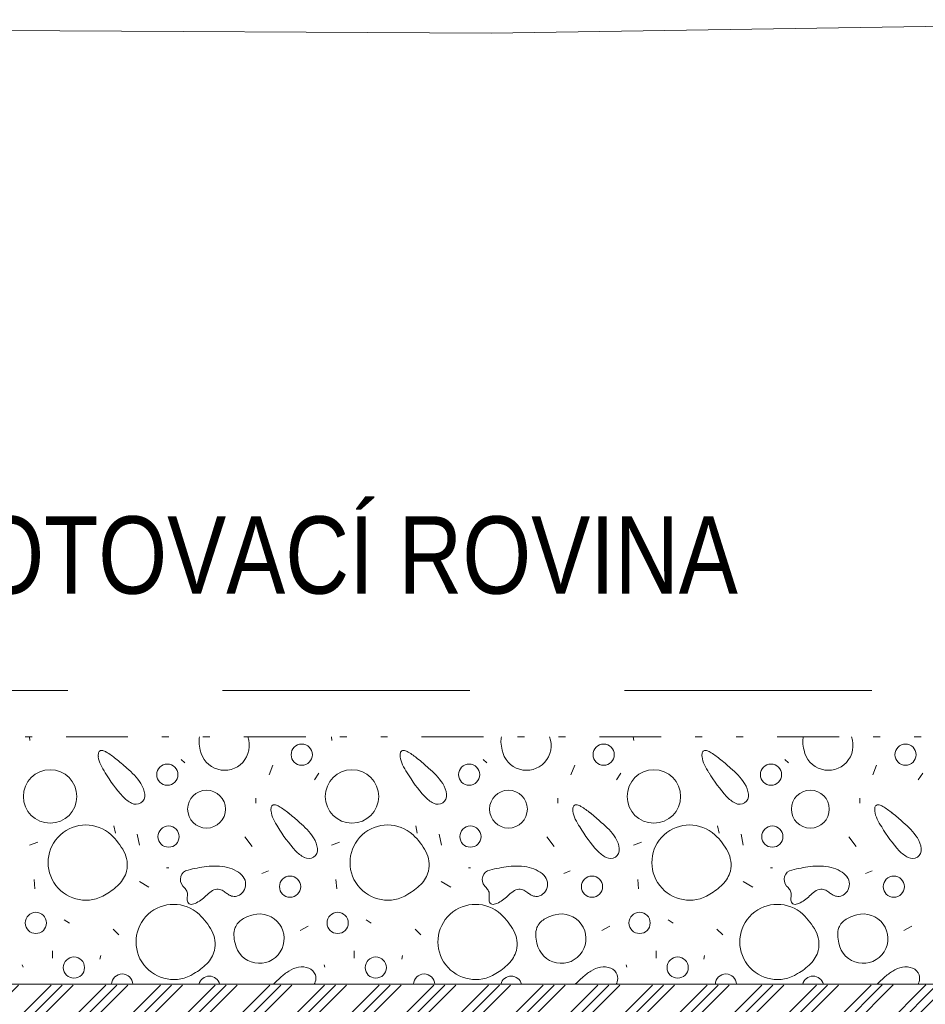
# Model space of a CAD drawing. Header units: millimetres. Extents: x -479461597 to -478645968, y -1101060132 to -1100898045.
# Tile 89 of 145: x -478999979 to -478997050, y -1101056786 to -1101053603. Entities that reach past the tile are written whole.
import ezdxf

# ---------------------------------------------------------------- set-up
doc = ezdxf.new("R2010")
doc.units = ezdxf.units.MM
doc.header["$MEASUREMENT"] = 0
for name, pattern in [('Wipeout_Contour', [1000, 0, -1000]), ('Čerchovaná se dvěma tečkami', [575, 200, -110, 22.5, -110, 22.5, -110]), ('Čárkovaná L', [1300, 800, -500])]:
    doc.linetypes.add(name, pattern=pattern)
doc.layers.add('Anotace - SP_Pero_č.__2', color=7, linetype='Continuous', lineweight=20)
doc.layers.add('Konstrukce - základy podsyp_Pero_č.__96', color=124, linetype='Continuous', lineweight=13)
for name, color, linetype in [('Bourané_2D prvky - vyplně', 7, 'Continuous'), ('Kóty - SP', 7, 'Continuous'), ('Situace - terén PT', 7, 'Continuous')]:
    doc.layers.add(name, color=color, linetype=linetype)
for name, color, linetype, lineweight, true_color in [('Bourané_2D prvky - vyplně_Pero_č.__40', 7, 'Continuous', 13, 0xc9ca94), ('Bourané_Konstrukce - základy výkop_Pero_č.__109', 7, 'Continuous', 13, 0x6da3d7), ('Kóty - SP_Pero_č.__25', 7, 'Continuous', 13, 0x1a4f6e), ('Kóty - SP_Pero_č.__45', 7, 'Continuous', 13, 0x1a4f6e), ('Kóty - SP_Pero_č.__85', 7, 'Continuous', 13, 0x1a4f6e), ('Situace - terén HTU_Pero_č.__186', 7, 'Continuous', 20, 0x7b0011), ('Situace - terén PT_Pero_č.__190', 7, 'Continuous', 20, 0x6d6f03)]:
    doc.layers.add(name, color=color, linetype=linetype, lineweight=lineweight, true_color=true_color)
doc.styles.add('GENERATED_STYLE_5', font='txt')
doc.dimstyles.new('GENERATED_STYLE__1', dxfattribs={"dimtxt": 275, "dimasz": 228, "dimexe": 0.18, "dimexo": 400, "dimgap": 0.09, "dimtad": 1, "dimtih": 1, "dimtoh": 1, "dimdec": 0, "dimzin": 0, "dimdsep": 46, "dimtxsty": 'GENERATED_STYLE_5', "dimblk": 'ARROWHEAD_6', "dimblk1": 'ARROWHEAD_6', "dimblk2": 'ARROWHEAD_6', "dimcen": 0.09, "dimclrd": 256, "dimclre": 256, "dimclrt": 256, "dimazin": 0, "dimtfac": 1, "dimtdec": 4, "dimtmove": 0, "dimatfit": 3, "dimfxl": 1, "dimtolj": 1, "dimtzin": 0, "dimarcsym": 0})

# ---------------------------------------------------------------- blocks, each defined once
blk = doc.blocks.new('*X114', base_point=(-479016584.6, -1101055471.5))
at = {"layer": 'Bourané_2D prvky - vyplně_Pero_č.__40', "color": 9, "linetype": 'Continuous', "lineweight": 13, "true_color": 0xc9ca94}
for p, q in [((-478999945.4, -1101055933.3), (-478999946.9, -1101055921.5)), ((-478998969, -1101055933.3), (-478998970.5, -1101055921.5)), ((-478997992.7, -1101055933.3), (-478997994.2, -1101055921.5)), ((-478999456.1, -1101055994.2), (-478999444.3, -1101056006)), ((-478999160.1, -1101056013.1), (-478999171.9, -1101056043.9)), ((-478998479.8, -1101055994.2), (-478998468, -1101056006)), ((-478998183.7, -1101056013.1), (-478998195.6, -1101056043.9)), ((-478997503.5, -1101055994.2), (-478997491.7, -1101056006)), ((-478997207.4, -1101056013.1), (-478997219.3, -1101056043.9)), ((-478999025.1, -1101056060.5), (-478999010.8, -1101056039.2)), ((-478998048.7, -1101056060.5), (-478998034.5, -1101056039.2)), ((-478997072.4, -1101056060.5), (-478997058.2, -1101056039.2)), ((-478999214.5, -1101056119.7), (-478999214.5, -1101056136.3)), ((-478998238.2, -1101056119.7), (-478998238.2, -1101056136.3)), ((-478997261.9, -1101056119.7), (-478997261.9, -1101056136.3)), ((-478999674, -1101056209.7), (-478999669.3, -1101056233.4)), ((-478998697.7, -1101056209.7), (-478998693, -1101056233.4)), ((-478997721.4, -1101056209.7), (-478997716.7, -1101056233.4)), ((-478999598.3, -1101056235.8), (-478999591.1, -1101056271.3)), ((-478998621.9, -1101056235.8), (-478998614.8, -1101056271.3)), ((-478997645.6, -1101056235.8), (-478997638.5, -1101056271.3)), ((-478999920.4, -1101056261.8), (-478999946.4, -1101056271.3)), ((-478999226.4, -1101056276), (-478999250.1, -1101056245.2)), ((-478998944.1, -1101056261.8), (-478998970.1, -1101056271.3)), ((-478998250.1, -1101056276), (-478998273.8, -1101056245.2)), ((-478997967.7, -1101056261.8), (-478997993.8, -1101056271.3)), ((-478997273.7, -1101056276), (-478997297.4, -1101056245.2)), ((-478999503.5, -1101056344.7), (-478999496.4, -1101056344.7)), ((-478999195.6, -1101056363.7), (-478999174.3, -1101056354.2)), ((-478998527.2, -1101056344.7), (-478998520.1, -1101056344.7)), ((-478998219.3, -1101056363.7), (-478998198, -1101056354.2)), ((-478997550.9, -1101056344.7), (-478997543.8, -1101056344.7)), ((-478997243, -1101056363.7), (-478997221.6, -1101056354.2)), ((-478999932, -1101056382.3), (-478999929.6, -1101056413.1)), ((-478999591.4, -1101056389.1), (-478999560.7, -1101056408)), ((-478998955.7, -1101056382.3), (-478998953.3, -1101056413.1)), ((-478998615.1, -1101056389.1), (-478998584.3, -1101056408)), ((-478997979.4, -1101056382.3), (-478997977, -1101056413.1)), ((-478997638.8, -1101056389.1), (-478997608, -1101056408)), ((-478999834.4, -1101056513.4), (-478999817.7, -1101056524.1)), ((-478998858.1, -1101056513.4), (-478998841.4, -1101056524.1)), ((-478997881.8, -1101056513.4), (-478997865, -1101056524.1)), ((-478999676.4, -1101056542.8), (-478999657.5, -1101056561.7)), ((-478999046, -1101056533.7), (-478999072, -1101056547.9)), ((-478998700.1, -1101056542.8), (-478998681.1, -1101056561.7)), ((-478998069.7, -1101056533.7), (-478998095.7, -1101056547.9)), ((-478997723.8, -1101056542.8), (-478997704.8, -1101056561.7)), ((-478997093.3, -1101056533.7), (-478997119.4, -1101056547.9)), ((-478999873, -1101056637.5), (-478999873, -1101056613.8)), ((-478998896.7, -1101056637.5), (-478998896.7, -1101056613.8)), ((-478997920.4, -1101056637.5), (-478997920.4, -1101056613.8)), ((-478999719.1, -1101056639.9), (-478999716.7, -1101056628.1)), ((-478998742.7, -1101056639.9), (-478998740.4, -1101056628.1)), ((-478997766.4, -1101056639.9), (-478997764, -1101056628.1)), ((-478999967.8, -1101056666), (-478999970.1, -1101056658.9)), ((-478998991.4, -1101056666), (-478998993.8, -1101056658.9)), ((-478998015.1, -1101056666), (-478998017.5, -1101056658.9))]:
    blk.add_line(p, q, dxfattribs=at)
for centre, radius in [((-478999066.4, -1101055979.2), 34.3), ((-478998090.1, -1101055979.2), 34.3), ((-478997113.7, -1101055979.2), 34.3), ((-478999501.3, -1101056043.7), 34.3), ((-478998525, -1101056043.7), 34.3), ((-478997548.7, -1101056043.7), 34.3), ((-478999880.2, -1101056114.2), 86.5), ((-478998903.9, -1101056114.2), 86.5), ((-478997927.5, -1101056114.2), 86.5), ((-478999374.2, -1101056155.2), 61.2), ((-478998397.9, -1101056155.2), 61.2), ((-478997421.5, -1101056155.2), 61.2), ((-478999497.2, -1101056244), 34.3), ((-478998520.8, -1101056244), 34.3), ((-478997544.5, -1101056244), 34.3), ((-478999104.2, -1101056405.7), 34.3), ((-478998127.8, -1101056405.7), 34.3), ((-478997151.5, -1101056405.7), 34.3), ((-478999926.4, -1101056523.1), 34.3), ((-478998950.1, -1101056523.1), 34.3), ((-478997973.8, -1101056523.1), 34.3), ((-478999803.2, -1101056667.4), 34.3), ((-478998826.9, -1101056667.4), 34.3), ((-478997850.6, -1101056667.4), 34.3)]:
    blk.add_circle(centre, radius, dxfattribs=at)
for centre, radius, start, end in [((-478999338.1, -1101055935.3), 60.4, 166.8265, 183.2347), ((-478999316, -1101055949.6), 79.9, 190.4282, 20.57), ((-478998361.8, -1101055935.3), 60.4, 166.8265, 183.2347), ((-478998339.7, -1101055949.6), 79.9, 190.4282, 20.57), ((-478997385.5, -1101055935.3), 60.4, 166.8265, 183.2347), ((-478997363.4, -1101055949.6), 79.9, 190.4282, 20.57), ((-478999258.6, -1101055930.8), 140, 183.2095, 193.7302), ((-478998282.3, -1101055930.8), 140, 183.2095, 193.7302), ((-478997306, -1101055930.8), 140, 183.2095, 193.7302), ((-478999689.5, -1101055981), 35.1, 166.9916, 187.7906), ((-478999644.7, -1101055976.7), 80.1, 186.4296, 206.157), ((-478999711.6, -1101055976.1), 12.4, 144.5812, 165.7924), ((-478999715.2, -1101055973.7), 8.15, 116.4425, 143.7464), ((-478999714.7, -1101055975.3), 9.77, 91.5878, 115.1953), ((-478999714.4, -1101055983.4), 17.9, 76.2622, 91.634), ((-478999722, -1101056011.8), 47.3, 60.0923, 75.5611), ((-478999799.6, -1101056147.8), 203.9, 49.777, 60.2392), ((-478998713.2, -1101055981), 35.1, 166.9916, 187.7906), ((-478998668.4, -1101055976.7), 80.1, 186.4296, 206.157), ((-478998735.3, -1101055976.1), 12.4, 144.5812, 165.7924), ((-478998738.9, -1101055973.7), 8.15, 116.4425, 143.7464), ((-478998738.4, -1101055975.3), 9.77, 91.5878, 115.1953), ((-478998738.1, -1101055983.4), 17.9, 76.2622, 91.634), ((-478998745.7, -1101056011.8), 47.3, 60.0923, 75.5611), ((-478998823.3, -1101056147.8), 203.9, 49.777, 60.2392), ((-478997736.9, -1101055981), 35.1, 166.9916, 187.7906), ((-478997692.1, -1101055976.7), 80.1, 186.4296, 206.157), ((-478997759, -1101055976.1), 12.4, 144.5812, 165.7924), ((-478997762.6, -1101055973.7), 8.15, 116.4425, 143.7464), ((-478997762, -1101055975.3), 9.77, 91.5878, 115.1953), ((-478997761.8, -1101055983.4), 17.9, 76.2622, 91.634), ((-478997769.3, -1101056011.8), 47.3, 60.0923, 75.5611), ((-478997847, -1101056147.8), 203.9, 49.777, 60.2392), ((-478999510.3, -1101055910), 230.1, 206.3304, 213.6244), ((-479000255.2, -1101056713.5), 930.2, 47.9748, 50.8493), ((-478998534, -1101055910), 230.1, 206.3304, 213.6244), ((-478999278.9, -1101056713.5), 930.2, 47.9748, 50.8493), ((-478997557.7, -1101055910), 230.1, 206.3304, 213.6244), ((-478998302.6, -1101056713.5), 930.2, 47.9748, 50.8493), ((-478999313.5, -1101055809.4), 450.4, 210.4057, 222.5965), ((-478999773.7, -1101056198), 225.2, 33.8343, 51.1866), ((-478998337.1, -1101055809.4), 450.4, 210.4057, 222.5965), ((-478998797.4, -1101056198), 225.2, 33.8343, 51.1866), ((-478997360.8, -1101055809.4), 450.4, 210.4057, 222.5965), ((-478997821, -1101056198), 225.2, 33.8343, 51.1866), ((-478999653.6, -1101056116), 79.8, 6.3813, 32.9796), ((-478998677.2, -1101056116), 79.8, 6.3813, 32.9796), ((-478997700.9, -1101056116), 79.8, 6.3813, 32.9796), ((-478999571.7, -1101056047.4), 99.3, 222.3712, 243.0633), ((-478999604, -1101056110.7), 30, 305.4921, 6.9034), ((-478998595.3, -1101056047.4), 99.3, 222.3712, 243.0633), ((-478998627.7, -1101056110.7), 30, 305.4921, 6.9034), ((-478997619, -1101056047.4), 99.3, 222.3712, 243.0633), ((-478997651.4, -1101056110.7), 30, 305.4921, 6.9034), ((-478999602.3, -1101056108.2), 31.2, 242.6052, 300.2402), ((-478999153, -1101056151.7), 12.4, 144.5812, 165.7924), ((-478999156.6, -1101056149.3), 8.15, 116.4425, 143.7464), ((-478999156.1, -1101056150.8), 9.77, 91.5878, 115.1953), ((-478999155.8, -1101056158.9), 17.9, 76.2622, 91.634), ((-478999163.4, -1101056187.3), 47.3, 60.0923, 75.5611), ((-478999241, -1101056323.4), 203.9, 49.777, 60.2392), ((-478998626, -1101056108.2), 31.2, 242.6052, 300.2402), ((-478998176.7, -1101056151.7), 12.4, 144.5812, 165.7924), ((-478998180.3, -1101056149.3), 8.15, 116.4425, 143.7464), ((-478998179.7, -1101056150.8), 9.77, 91.5878, 115.1953), ((-478998179.5, -1101056158.9), 17.9, 76.2622, 91.634), ((-478998187, -1101056187.3), 47.3, 60.0923, 75.5611), ((-478998264.7, -1101056323.4), 203.9, 49.777, 60.2392), ((-478997649.7, -1101056108.2), 31.2, 242.6052, 300.2402), ((-478997200.4, -1101056151.7), 12.4, 144.5812, 165.7924), ((-478997203.9, -1101056149.3), 8.15, 116.4425, 143.7464), ((-478997203.4, -1101056150.8), 9.77, 91.5878, 115.1953), ((-478997203.2, -1101056158.9), 17.9, 76.2622, 91.634), ((-478997210.7, -1101056187.3), 47.3, 60.0923, 75.5611), ((-478997288.4, -1101056323.4), 203.9, 49.777, 60.2392), ((-478999130.9, -1101056156.5), 35.1, 166.9916, 187.7906), ((-478999086.1, -1101056152.3), 80.1, 186.4296, 206.157), ((-478999696.6, -1101056889), 930.2, 47.9748, 50.8493), ((-478998154.6, -1101056156.5), 35.1, 166.9916, 187.7906), ((-478998109.8, -1101056152.3), 80.1, 186.4296, 206.157), ((-478998720.3, -1101056889), 930.2, 47.9748, 50.8493), ((-478997178.3, -1101056156.5), 35.1, 166.9916, 187.7906), ((-478997133.4, -1101056152.3), 80.1, 186.4296, 206.157), ((-478997744, -1101056889), 930.2, 47.9748, 50.8493), ((-478999765, -1101056328), 121.6, 47.4454, 302.6151), ((-478998951.7, -1101056085.5), 230.1, 206.3304, 213.6244), ((-478999215.1, -1101056373.5), 225.2, 33.8343, 51.1866), ((-478998788.7, -1101056328), 121.6, 47.4454, 302.6151), ((-478997975.4, -1101056085.5), 230.1, 206.3304, 213.6244), ((-478998238.7, -1101056373.5), 225.2, 33.8343, 51.1866), ((-478997812.4, -1101056328), 121.6, 47.4454, 302.6151), ((-478996999.1, -1101056085.5), 230.1, 206.3304, 213.6244), ((-478997262.4, -1101056373.5), 225.2, 33.8343, 51.1866), ((-478999819.2, -1101056386), 201, 27.7394, 47.2569), ((-478998754.8, -1101055985), 450.4, 210.4057, 222.5965), ((-478998842.8, -1101056386), 201, 27.7394, 47.2569), ((-478997778.5, -1101055985), 450.4, 210.4057, 222.5965), ((-478997866.5, -1101056386), 201, 27.7394, 47.2569), ((-478996802.2, -1101055985), 450.4, 210.4057, 222.5965), ((-478999094.9, -1101056291.6), 79.8, 6.3813, 32.9796), ((-478998118.6, -1101056291.6), 79.8, 6.3813, 32.9796), ((-478997142.3, -1101056291.6), 79.8, 6.3813, 32.9796), ((-478999723.1, -1101056335.7), 92.5, 347.7666, 27.8507), ((-478999013, -1101056222.9), 99.3, 222.3712, 243.0633), ((-478999045.4, -1101056286.3), 30, 305.4921, 6.9034), ((-478998746.8, -1101056335.7), 92.5, 347.7666, 27.8507), ((-478998036.7, -1101056222.9), 99.3, 222.3712, 243.0633), ((-478998069.1, -1101056286.3), 30, 305.4921, 6.9034), ((-478997770.5, -1101056335.7), 92.5, 347.7666, 27.8507), ((-478997060.4, -1101056222.9), 99.3, 222.3712, 243.0633), ((-478997092.8, -1101056286.3), 30, 305.4921, 6.9034), ((-478999347.8, -1101056520.3), 181.1, 76.9848, 98.4191), ((-478999043.7, -1101056283.8), 31.2, 242.6052, 300.2402), ((-478998371.4, -1101056520.3), 181.1, 76.9848, 98.4191), ((-478998067.4, -1101056283.8), 31.2, 242.6052, 300.2402), ((-478997395.1, -1101056520.3), 181.1, 76.9848, 98.4191), ((-478997091.1, -1101056283.8), 31.2, 242.6052, 300.2402), ((-478999725.7, -1101056330.4), 96.3, 314.7779, 344.9961), ((-478999427.4, -1101056382.8), 31.5, 102.3324, 221.6658), ((-478999319.2, -1101056814.8), 476.8, 96.6259, 103.9434), ((-478999336.2, -1101056459.4), 119.2, 60.5831, 75.8236), ((-478999310.8, -1101056417), 69.8, 37.6475, 61.5974), ((-478998749.4, -1101056330.4), 96.3, 314.7779, 344.9961), ((-478998451.1, -1101056382.8), 31.5, 102.3324, 221.6658), ((-478998342.9, -1101056814.8), 476.8, 96.6259, 103.9434), ((-478998359.9, -1101056459.4), 119.2, 60.5831, 75.8236), ((-478998334.5, -1101056417), 69.8, 37.6475, 61.5974), ((-478997773.1, -1101056330.4), 96.3, 314.7779, 344.9961), ((-478997474.8, -1101056382.8), 31.5, 102.3324, 221.6658), ((-478997366.6, -1101056814.8), 476.8, 96.6259, 103.9434), ((-478997383.5, -1101056459.4), 119.2, 60.5831, 75.8236), ((-478997358.2, -1101056417), 69.8, 37.6475, 61.5974), ((-478999798.9, -1101056256.8), 200.1, 299.8029, 314.8134), ((-478999288.2, -1101056398.2), 40.4, 327.0376, 36.1209), ((-478998822.6, -1101056256.8), 200.1, 299.8029, 314.8134), ((-478998311.9, -1101056398.2), 40.4, 327.0376, 36.1209), ((-478997846.3, -1101056256.8), 200.1, 299.8029, 314.8134), ((-478997335.6, -1101056398.2), 40.4, 327.0376, 36.1209), ((-478999517.3, -1101056470.2), 93.8, 36.3442, 45.0506), ((-478999465.8, -1101056432.1), 29.8, 9.2485, 36.0448), ((-478999487.8, -1101056432.6), 51.7, 352.8034, 5.8388), ((-478999268.6, -1101056550), 157.3, 125.1766, 133.3696), ((-478999336.1, -1101056453.4), 39.5, 96.3875, 125.8548), ((-478999338.8, -1101056445.6), 31.5, 62.2902, 93.1672), ((-478999367.5, -1101056498.6), 91.8, 52.6959, 61.7729), ((-478999249.9, -1101056343.4), 102.9, 232.9934, 240.456), ((-478999283.4, -1101056401.9), 35.6, 240.8322, 267.0065), ((-478999284.9, -1101056401.6), 35.8, 269.5174, 328.7918), ((-478998540.9, -1101056470.2), 93.8, 36.3442, 45.0506), ((-478998489.4, -1101056432.1), 29.8, 9.2485, 36.0448), ((-478998511.5, -1101056432.6), 51.7, 352.8034, 5.8388), ((-478998292.3, -1101056550), 157.3, 125.1766, 133.3696), ((-478998359.8, -1101056453.4), 39.5, 96.3875, 125.8548), ((-478998362.4, -1101056445.6), 31.5, 62.2902, 93.1672), ((-478998391.2, -1101056498.6), 91.8, 52.6959, 61.7729), ((-478998273.6, -1101056343.4), 102.9, 232.9934, 240.456), ((-478998307, -1101056401.9), 35.6, 240.8322, 267.0065), ((-478998308.6, -1101056401.6), 35.8, 269.5174, 328.7918), ((-478997564.6, -1101056470.2), 93.8, 36.3442, 45.0506), ((-478997513.1, -1101056432.1), 29.8, 9.2485, 36.0448), ((-478997535.2, -1101056432.6), 51.7, 352.8034, 5.8388), ((-478997316, -1101056550), 157.3, 125.1766, 133.3696), ((-478997383.5, -1101056453.4), 39.5, 96.3875, 125.8548), ((-478997386.1, -1101056445.6), 31.5, 62.2902, 93.1672), ((-478997414.9, -1101056498.6), 91.8, 52.6959, 61.7729), ((-478997297.3, -1101056343.4), 102.9, 232.9934, 240.456), ((-478997330.7, -1101056401.9), 35.6, 240.8322, 267.0065), ((-478997332.3, -1101056401.6), 35.8, 269.5174, 328.7918), ((-478999480.8, -1101056584.6), 121.6, 47.4454, 302.6151), ((-478999391.9, -1101056445.2), 45.1, 172.1101, 189.0874), ((-478999421.5, -1101056449.7), 15.1, 189.971, 219.9454), ((-478999425.1, -1101056452.2), 10.8, 222.4728, 257.5463), ((-478999423.8, -1101056444.5), 18.5, 258.5237, 281.5295), ((-478999427.7, -1101056422.9), 40.5, 280.7953, 293.5363), ((-478999466.6, -1101056344.4), 128.1, 295.4669, 314.5735), ((-478998504.4, -1101056584.6), 121.6, 47.4454, 302.6151), ((-478998415.5, -1101056445.2), 45.1, 172.1101, 189.0874), ((-478998445.2, -1101056449.7), 15.1, 189.971, 219.9454), ((-478998448.8, -1101056452.2), 10.8, 222.4728, 257.5463), ((-478998447.5, -1101056444.5), 18.5, 258.5237, 281.5295), ((-478998451.3, -1101056422.9), 40.5, 280.7953, 293.5363), ((-478998490.3, -1101056344.4), 128.1, 295.4669, 314.5735), ((-478997528.1, -1101056584.6), 121.6, 47.4454, 302.6151), ((-478997439.2, -1101056445.2), 45.1, 172.1101, 189.0874), ((-478997468.9, -1101056449.7), 15.1, 189.971, 219.9454), ((-478997472.5, -1101056452.2), 10.8, 222.4728, 257.5463), ((-478997471.1, -1101056444.5), 18.5, 258.5237, 281.5295), ((-478997475, -1101056422.9), 40.5, 280.7953, 293.5363), ((-478997513.9, -1101056344.4), 128.1, 295.4669, 314.5735), ((-478999534.9, -1101056642.7), 201, 27.7394, 47.2569), ((-478999203.3, -1101056573.9), 79.9, 190.4282, 104.6294), ((-478999186.3, -1101056631.9), 140.5, 105.3821, 120.9077), ((-478998558.6, -1101056642.7), 201, 27.7394, 47.2569), ((-478998227, -1101056573.9), 79.9, 190.4282, 104.6294), ((-478998209.9, -1101056631.9), 140.5, 105.3821, 120.9077), ((-478997582.3, -1101056642.7), 201, 27.7394, 47.2569), ((-478997250.7, -1101056573.9), 79.9, 190.4282, 104.6294), ((-478997233.6, -1101056631.9), 140.5, 105.3821, 120.9077), ((-478999228.7, -1101056561.2), 57.9, 120.7918, 156.6671), ((-478998252.4, -1101056561.2), 57.9, 120.7918, 156.6671), ((-478997276.1, -1101056561.2), 57.9, 120.7918, 156.6671), ((-478999438.8, -1101056592.3), 92.5, 347.7666, 27.8507), ((-478999225.4, -1101056559.5), 60.4, 159.3574, 183.2347), ((-478998462.5, -1101056592.3), 92.5, 347.7666, 27.8507), ((-478998249.1, -1101056559.5), 60.4, 159.3574, 183.2347), ((-478997486.2, -1101056592.3), 92.5, 347.7666, 27.8507), ((-478997272.8, -1101056559.5), 60.4, 159.3574, 183.2347), ((-478999146, -1101056555.1), 140, 183.2095, 193.7302), ((-478998169.6, -1101056555.1), 140, 183.2095, 193.7302), ((-478997193.3, -1101056555.1), 140, 183.2095, 193.7302), ((-478999441.5, -1101056587), 96.3, 314.7779, 344.9961), ((-478998465.2, -1101056587), 96.3, 314.7779, 344.9961), ((-478997488.8, -1101056587), 96.3, 314.7779, 344.9961), ((-478999514.7, -1101056513.4), 200.1, 299.8029, 314.8134), ((-478998538.4, -1101056513.4), 200.1, 299.8029, 314.8134), ((-478997562.1, -1101056513.4), 200.1, 299.8029, 314.8134), ((-478999647.1, -1101056722.4), 34.3, 1.6768, 178.3232), ((-478998995.5, -1101056852.7), 207.1, 122.8427, 132.3696), ((-478999060.9, -1101056751.3), 86.5, 100.496, 122.8825), ((-478999065.6, -1101056725.7), 60.4, 68.6646, 100.5486), ((-478999056.8, -1101056703.5), 36.5, 19.3509, 68.7902), ((-478998670.8, -1101056722.4), 34.3, 1.6768, 178.3232), ((-478998019.2, -1101056852.7), 207.1, 122.8427, 132.3696), ((-478998084.6, -1101056751.3), 86.5, 100.496, 122.8825), ((-478998089.2, -1101056725.7), 60.4, 68.6646, 100.5486), ((-478998080.5, -1101056703.5), 36.5, 19.3509, 68.7902), ((-478997694.5, -1101056722.4), 34.3, 1.6768, 178.3232), ((-478997042.9, -1101056852.7), 207.1, 122.8427, 132.3696), ((-478997108.2, -1101056751.3), 86.5, 100.496, 122.8825), ((-478997112.9, -1101056725.7), 60.4, 68.6646, 100.5486), ((-478997104.1, -1101056703.5), 36.5, 19.3509, 68.7902), ((-478999365.4, -1101056729.3), 34.3, 13.4239, 166.5761), ((-478998968.6, -1101056898.8), 259.5, 129.9016, 136.8596), ((-478999087.6, -1101056691.2), 68.8, 334.0024, 341.1053), ((-478999057, -1101056702.2), 36.2, 341.8983, 17.4009), ((-478998389.1, -1101056729.3), 34.3, 13.4239, 166.5761), ((-478997992.3, -1101056898.8), 259.5, 129.9016, 136.8596), ((-478998111.3, -1101056691.2), 68.8, 334.0024, 341.1053), ((-478998080.6, -1101056702.2), 36.2, 341.8983, 17.4009), ((-478997412.8, -1101056729.3), 34.3, 13.4239, 166.5761), ((-478997015.9, -1101056898.8), 259.5, 129.9016, 136.8596), ((-478997135, -1101056691.2), 68.8, 334.0024, 341.1053), ((-478997104.3, -1101056702.2), 36.2, 341.8983, 17.4009)]:
    blk.add_arc(centre, radius, start, end, dxfattribs=at)
blk = doc.blocks.new('výplň_3_4', base_point=(-479016584.6, -1101055471.5))
at = {"color": 254, "linetype": 'Wipeout_Contour', "lineweight": 0, "ltscale": 8405097351.731508}
blk.add_wipeout([(-479029177.2, -1101056721.4), (-478991622, -1101056721.4), (-478955191.5, -1101056718.9), (-478954585.1, -1101056621.5), (-478954235.1, -1101056271.5), (-478954235.1, -1101055921.5), (-479029177.2, -1101055921.5)], dxfattribs=at).dxf.layer = 'Bourané_2D prvky - vyplně'
at = {"layer": 'Bourané_2D prvky - vyplně_Pero_č.__40', "color": 9, "linetype": 'Continuous', "lineweight": 13, "true_color": 0xc9ca94}
blk.add_blockref('*X114', (-479016584.6, -1101055471.5), dxfattribs=at)
blk = doc.blocks.new('Řez_23_4', base_point=(-479016584.6, -1101055471.5))
at = {"layer": 'Situace - terén PT_Pero_č.__190', "color": 66, "linetype": 'Continuous', "lineweight": 20, "true_color": 0x6d6f03, "flags": 128}
blk.add_lwpolyline([(-478991612.8, -1101053612.6), (-478995603.9, -1101053602.8), (-478998453.8, -1101053646.5), (-479000300.7, -1101053636.2), (-479001848.6, -1101053719.5), (-479009801, -1101053826.7), (-479012441.2, -1101053879.7), (-479013086.2, -1101053889.1), (-479017170.2, -1101054013.9), (-479019860.5, -1101054033.7), (-479023834.2, -1101054071.9), (-479025933.3, -1101054059.4), (-479027748.3, -1101054788.1), (-479031526.8, -1101054854.9), (-479034377.9, -1101055568.5), (-479036218.6, -1101055548.6)], dxfattribs=at)
blk = doc.blocks.new('*D148', base_point=(-479016584.6, -1101055471.5))
at = {"layer": 'Kóty - SP_Pero_č.__45', "color": 146, "linetype": 'Continuous', "lineweight": 13, "true_color": 0x1a4f6e}
for p, q in [((-479029125.5, -1101058336.4), (-479029365.5, -1101058576.4)), ((-478952255.1, -1101058576.4), (-478952015.1, -1101058336.4))]:
    blk.add_line(p, q, dxfattribs=at)
at = {"layer": 'Kóty - SP_Pero_č.__85', "color": 146, "linetype": 'Continuous', "lineweight": 13, "true_color": 0x1a4f6e}
for p, q in [((-478952135.1, -1101058681.4), (-478952135.1, -1101058056.4)), ((-479029245.5, -1101058856.4), (-479029245.5, -1101058231.4)), ((-479029425.5, -1101058456.4), (-479029245.5, -1101058456.4)), ((-479029245.5, -1101058456.4), (-478952135.1, -1101058456.4)), ((-478952135.1, -1101058456.4), (-478951955.1, -1101058456.4))]:
    blk.add_line(p, q, dxfattribs=at)
at = {"layer": 'Kóty - SP_Pero_č.__25', "color": 146, "lineweight": 13, "true_color": 0x1a4f6e, "insert": (-478991174.3, -1101058401.4), "char_height": 275, "attachment_point": 7, "style": 'GENERATED_STYLE_5'}
blk.add_mtext('\\A1;{\\pql;\\fArial Narrow|b0|i0|c238|p34;77\xa0110}', dxfattribs=at)
blk = doc.blocks.new('ARROWHEAD_6')
at = {"color": 0, "linetype": 'Continuous', "lineweight": 0}
for p, q in [((-0.5, -0.5), (0.5, 0.5)), ((0, 0), (-1, 0))]:
    blk.add_line(p, q, dxfattribs=at)

msp = doc.modelspace()

# ---------------------------------------------------------------- block references
at = {"layer": 'Bourané_2D prvky - vyplně_Pero_č.__40', "color": 9, "linetype": 'Continuous', "lineweight": 13, "true_color": 0xc9ca94}
msp.add_blockref('výplň_3_4', (-479016584.6, -1101055471.5), dxfattribs=at)

# ---------------------------------------------------------------- next in the draw order: wipeouts: each hides what was drawn before it
at = {"color": 254, "linetype": 'Wipeout_Contour', "lineweight": 0, "ltscale": 26416046955.85198}
msp.add_wipeout([(-479029245.6, -1101056721.4), (-479028326.9, -1101056724.1), (-479028232.2, -1101057068.5), (-479028085.4, -1101057068.5), (-479027937.9, -1101057068.5), (-479027843.6, -1101056725.6), (-478992001.4, -1101056723.5), (-478991905.9, -1101057071), (-478991608, -1101057071), (-478991512.4, -1101056723.4), (-478955677.4, -1101056721.4), (-478955582.7, -1101057071.5), (-478955424.3, -1101057071.5), (-478955288.5, -1101057071.5), (-478955190.8, -1101056714.9), (-478952675.9, -1101056637.8), (-478952135.1, -1101056621.5), (-478952135.1, -1101055771.5), (-478951119.9, -1101054324.9), (-478943743.3, -1101054992.4), (-478943743.5, -1101057647.8), (-479029245.7, -1101057641.8)], dxfattribs=at).dxf.layer = 'Bourané_2D prvky - vyplně'

# ---------------------------------------------------------------- next in the draw order: hatches: boundary and pattern name
at = {"layer": 'Bourané_2D prvky - vyplně_Pero_č.__40', "linetype": 'Continuous', "lineweight": 13, "true_color": 0xc9ca94}
h = msp.add_hatch(dxfattribs=at)
h.set_pattern_fill('Zemina___původní_0004', color=9, style=0, pattern_type=2)
h.set_pattern_definition([(45, (-479016584.6, -1101055471.49), (-88.38835, 88.38835), []), (45, (-479016602.28, -1101055453.82), (-88.38835, 88.38835), []), (45, (-479016619.95, -1101055436.14), (-88.38835, 88.38835), [])])
h.paths.add_polyline_path([(-479029245.6, -1101056721.4), (-479028326.9, -1101056724.1), (-479028232.2, -1101057068.5), (-479028085.4, -1101057068.5), (-479027937.9, -1101057068.5), (-479027843.6, -1101056725.6), (-478992001.4, -1101056723.5), (-478991905.9, -1101057071), (-478991608, -1101057071), (-478991512.4, -1101056723.4), (-478955677.4, -1101056721.4), (-478955582.7, -1101057071.5), (-478955424.3, -1101057071.5), (-478955288.5, -1101057071.5), (-478955190.8, -1101056714.9), (-478952675.9, -1101056637.8), (-478952135.1, -1101056621.5), (-478952135.1, -1101055771.5), (-478951119.9, -1101054324.9), (-478943743.3, -1101054992.4), (-478943743.5, -1101057647.8), (-479029245.7, -1101057641.8)])

# ---------------------------------------------------------------- next in the draw order: linework, layer by layer
at = {"layer": 'Bourané_Konstrukce - základy výkop_Pero_č.__109', "color": 153, "linetype": 'Continuous', "lineweight": 13, "true_color": 0x6da3d7}
msp.add_line((-478955677.4, -1101056721.4), (-479029245.6, -1101056721.4), dxfattribs=at)
at = {"layer": 'Konstrukce - základy podsyp_Pero_č.__96', "color": 124, "linetype": 'Čerchovaná se dvěma tečkami', "lineweight": 13}
msp.add_line((-479029153.6, -1101055921.5), (-478954203.1, -1101055921.5), dxfattribs=at)
at = {"layer": 'Situace - terén HTU_Pero_č.__186', "color": 246, "linetype": 'Čárkovaná L', "lineweight": 20, "true_color": 0x7b0011}
msp.add_line((-479029222.6, -1101055771.5), (-478952135.1, -1101055771.5), dxfattribs=at)

# ---------------------------------------------------------------- next in the draw order: block references
at = {"layer": 'Situace - terén PT', "lineweight": 0}
msp.add_blockref('Řez_23_4', (-479016584.6, -1101055471.5), dxfattribs=at)

# ---------------------------------------------------------------- next in the draw order: texts
at = {"layer": 'Anotace - SP_Pero_č.__2', "color": 7, "linetype": 'Continuous', "lineweight": 20, "insert": (-479001467, -1101055335.3), "char_height": 250, "attachment_point": 4, "style": 'GENERATED_STYLE_5'}
msp.add_mtext('\\A1;{\\pql;\\fArial Narrow|b0|i0|c238|p34;HTU = PILOTOVACÍ ROVINA}', dxfattribs=at)

# ---------------------------------------------------------------- next in the draw order: dimensions: what is measured, and where the dimension line sits
at = {"layer": 'Kóty - SP', "color": 146, "linetype": 'Continuous', "lineweight": 13, "true_color": 0x1a4f6e}
dim = msp.add_linear_dim(base=(-478952135.1, -1101058456.4), p1=(-479029245.5, -1101058760.3), p2=(-478952135.1, -1101055771.5), dimstyle='GENERATED_STYLE__1', dxfattribs=at)
dim.commit()
dim.dimension.update_dxf_attribs({"geometry": '*D148', "text_midpoint": (-478990597.1, -1101058263.9), "dimtype": 160})

doc.saveas('drawing.dxf')
